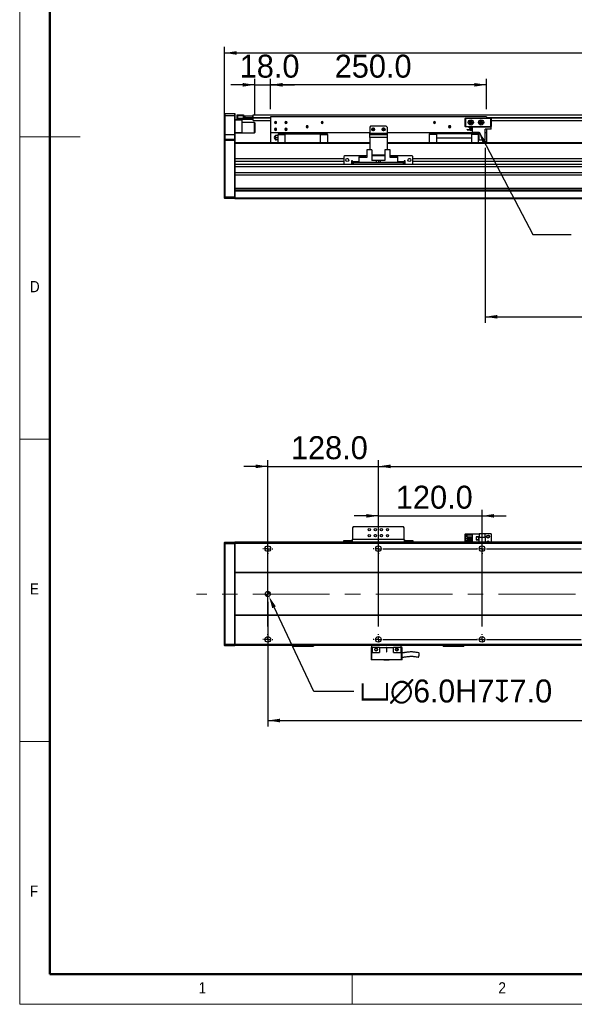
# Model space of a CAD drawing. Header units: millimetres. Extents: x 35 to 2905, y 35 to 2044.
# Tile 1 of 7: x 35 to 677, y 35 to 1175. Entities that reach past the tile are written whole.
import ezdxf

# ---------------------------------------------------------------- set-up
doc = ezdxf.new("R2010")
doc.units = ezdxf.units.MM
doc.header["$LTSCALE"] = 7
doc.header["$PDSIZE"] = -1
doc.linetypes.add('CENTERX2', pattern=[20.32, 12.7, -2.54, 2.54, -2.54])
doc.layers.add('DIMNS', color=7, linetype='Continuous')
doc.styles.add('SLDTEXTSTYLE1', font='Gothic.ttf', dxfattribs={"width": 0.913})
doc.styles.add('SLDTEXTSTYLE8', font='txt')
doc.dimstyles.new('SLDDIMSTYLE0', dxfattribs={"dimtxt": 26.6, "dimasz": 14, "dimexe": 0, "dimexo": 0.0625, "dimgap": 6.65, "dimtad": 2, "dimdec": 1, "dimrnd": 1e-09, "dimzin": 4, "dimdsep": 46, "dimtxsty": 'SLDTEXTSTYLE8', "dimsah": 1, "dimcen": 0.09, "dimadec": 0, "dimazin": 1, "dimtfac": 1, "dimtdec": 1, "dimtofl": 0, "dimtmove": 0, "dimatfit": 3, "dimfxl": 0, "dimfrac": 2, "dimtolj": 1, "dimtzin": 12, "dimarcsym": 0})
doc.dimstyles.new('SLDDIMSTYLE1', dxfattribs={"dimtxt": 26.6, "dimasz": 14, "dimexe": 0, "dimexo": 0.0625, "dimgap": 6.65, "dimtad": 2, "dimdec": 1, "dimrnd": 1e-09, "dimzin": 4, "dimdsep": 46, "dimtxsty": 'SLDTEXTSTYLE8', "dimsah": 1, "dimcen": 0.09, "dimadec": 0, "dimazin": 1, "dimtfac": 1, "dimtdec": 1, "dimtmove": 0, "dimatfit": 0, "dimfxl": 0, "dimfrac": 2, "dimtolj": 1, "dimtzin": 12, "dimarcsym": 0})
doc.dimstyles.new('SLDDIMSTYLE2', dxfattribs={"dimtxt": 0.18, "dimasz": 14, "dimexe": 0, "dimexo": 0.0625, "dimgap": 0, "dimtad": 0, "dimtih": 1, "dimtoh": 1, "dimdec": 0, "dimrnd": 1e-09, "dimzin": 0, "dimdsep": 46, "dimtxsty": 'Standard', "dimsah": 1, "dimcen": 0.09, "dimadec": 0, "dimazin": 0, "dimtfac": 14, "dimtdec": 0, "dimtofl": 0, "dimtmove": 0, "dimatfit": 3, "dimfxl": 0, "dimfrac": 2, "dimtolj": 1, "dimtzin": 0, "dimarcsym": 0})
doc.dimstyles.new('SLDDIMSTYLE4', dxfattribs={"dimtxt": 26.6, "dimasz": 14, "dimexe": 0, "dimexo": 0.0625, "dimgap": 6.65, "dimtad": 0, "dimtih": 1, "dimtoh": 1, "dimdec": 1, "dimrnd": 1e-09, "dimzin": 4, "dimdsep": 46, "dimtxsty": 'SLDTEXTSTYLE8', "dimsah": 1, "dimcen": 0, "dimadec": 0, "dimazin": 1, "dimtfac": 1, "dimtdec": 1, "dimtofl": 0, "dimtmove": 0, "dimatfit": 3, "dimfxl": 0, "dimfrac": 2, "dimtolj": 1, "dimtzin": 12, "dimarcsym": 0})

# ---------------------------------------------------------------- blocks, each defined once
blk = doc.blocks.new('_D')
at = {"layer": 'DIMNS'}
for p, q in [((272.3, 1044), (272.3, 1143.6)), ((2068.3, 1044), (2068.3, 1143.6)), ((272.3, 1136.6), (2068.3, 1136.6))]:
    blk.add_line(p, q, dxfattribs=at)
for points in [[(272.3, 1136.6), (286.3, 1134.5), (286.3, 1138.7)], [(2068.3, 1136.6), (2054.3, 1138.7), (2054.3, 1134.5)]]:
    blk.add_solid(points, dxfattribs=at)
at = {"layer": 'DIMNS', "insert": (1097.9, 1171.5), "char_height": 26.6, "attachment_point": 1, "style": 'SLDTEXTSTYLE8'}
blk.add_mtext('1796.0', dxfattribs=at)
blk = doc.blocks.new('_D_1')
at = {"layer": 'DIMNS'}
for p, q in [((307.3, 1064.7), (307.3, 1106.7)), ((325.3, 1071.5), (325.3, 1106.7)), ((307.3, 1099.7), (279.3, 1099.7)), ((307.3, 1099.7), (325.3, 1099.7)), ((325.3, 1099.7), (353.3, 1099.7))]:
    blk.add_line(p, q, dxfattribs=at)
for points in [[(307.3, 1099.7), (293.3, 1101.8), (293.3, 1097.6)], [(325.3, 1099.7), (339.3, 1097.6), (339.3, 1101.8)]]:
    blk.add_solid(points, dxfattribs=at)
at = {"layer": 'DIMNS', "insert": (289.7, 1134.6), "char_height": 26.6, "attachment_point": 1, "style": 'SLDTEXTSTYLE8'}
blk.add_mtext('18.0', dxfattribs=at)
blk = doc.blocks.new('_D_2')
at = {"layer": 'DIMNS'}
for p, q in [((325.3, 1071.5), (325.3, 1106.7)), ((575.3, 1071.5), (575.3, 1106.7)), ((575.3, 1099.7), (325.3, 1099.7))]:
    blk.add_line(p, q, dxfattribs=at)
for points in [[(325.3, 1099.7), (339.3, 1097.6), (339.3, 1101.8)], [(575.3, 1099.7), (561.3, 1101.8), (561.3, 1097.6)]]:
    blk.add_solid(points, dxfattribs=at)
at = {"layer": 'DIMNS', "insert": (399.7, 1134.6), "char_height": 26.6, "attachment_point": 1, "style": 'SLDTEXTSTYLE8'}
blk.add_mtext('250.0', dxfattribs=at)
blk = doc.blocks.new('_D_3')
at = {"layer": 'DIMNS'}
for p, q in [((573.8, 1026.7), (573.8, 824.1)), ((1733.8, 1023.2), (1733.8, 824.1)), ((573.8, 831.1), (1733.8, 831.1))]:
    blk.add_line(p, q, dxfattribs=at)
for points in [[(573.8, 831.1), (587.8, 829), (587.8, 833.2)], [(1733.8, 831.1), (1719.8, 833.2), (1719.8, 829)]]:
    blk.add_solid(points, dxfattribs=at)
at = {"layer": 'DIMNS', "char_height": 26.6, "attachment_point": 1, "style": 'SLDTEXTSTYLE8'}
for s, insert in [('Stroke T=', (1053.9, 866)), ('1160.0', (1207.5, 866))]:
    blk.add_mtext(s, dxfattribs=dict(at, insert=insert))
blk = doc.blocks.new('_D_13')
at = {"layer": 'DIMNS'}
for p, q in [((322.3, 501.2), (322.3, 356.6)), ((2018.3, 495.6), (2018.3, 356.6)), ((322.3, 363.6), (2018.3, 363.6))]:
    blk.add_line(p, q, dxfattribs=at)
for points in [[(322.3, 363.6), (336.3, 361.5), (336.3, 365.7)], [(2018.3, 363.6), (2004.3, 365.7), (2004.3, 361.5)]]:
    blk.add_solid(points, dxfattribs=at)
at = {"layer": 'DIMNS', "insert": (1115.2, 398.5), "char_height": 26.6, "attachment_point": 1, "style": 'SLDTEXTSTYLE8'}
blk.add_mtext('1696.0', dxfattribs=at)
blk = doc.blocks.new('_D_15')
at = {"layer": 'Defpoints', "color": 0}
for p in [(321, 512.8), (323.5, 507.4)]:
    blk.add_point(p, dxfattribs=at)
at = {"layer": 'DIMNS', "color": 0, "lineweight": -2}
for p, q in [((375.5, 397.3), (329.5, 494.7)), ((421.7, 397.3), (375.5, 397.3))]:
    blk.add_line(p, q, dxfattribs=at)
at = {"layer": 'DIMNS', "color": 0}
blk.add_solid([(331.6, 495.7), (327.4, 493.7), (323.5, 507.4)], dxfattribs=at)
at = {"layer": 'DIMNS', "color": 0, "insert": (428.3, 411.1), "char_height": 26.6, "attachment_point": 1, "style": 'SLDTEXTSTYLE8'}
blk.add_mtext('\\A1;{\\fGDT|b0|i0|c134|p2;v\\fMS PGothic|b0|i0|c128|p34;∅6.0}H7{\\fGDT|b0|i0|c134|p2;x}7.0', dxfattribs=at)
blk = doc.blocks.new('_D_16')
at = {"layer": 'DIMNS'}
for p, q in [((450.3, 472.3), (450.3, 664.9)), ((1890.3, 472.3), (1890.3, 664.9)), ((450.3, 657.9), (1890.3, 657.9))]:
    blk.add_line(p, q, dxfattribs=at)
for points in [[(450.3, 657.9), (464.3, 655.8), (464.3, 660)], [(1890.3, 657.9), (1876.3, 660), (1876.3, 655.8)]]:
    blk.add_solid(points, dxfattribs=at)
at = {"layer": 'DIMNS', "char_height": 26.6, "attachment_point": 1, "style": 'SLDTEXTSTYLE8'}
for s, insert in [('=12×120.0(PITCH)', (1093.7, 692.8)), ('1440.0', (989.7, 692.8))]:
    blk.add_mtext(s, dxfattribs=dict(at, insert=insert))
blk = doc.blocks.new('_D_17')
at = {"layer": 'DIMNS'}
for p, q in [((450.3, 472.3), (450.3, 607.6)), ((570.3, 472.3), (570.3, 607.6)), ((450.3, 600.6), (422.3, 600.6)), ((450.3, 600.6), (570.3, 600.6)), ((570.3, 600.6), (598.3, 600.6))]:
    blk.add_line(p, q, dxfattribs=at)
for points in [[(450.3, 600.6), (436.3, 602.7), (436.3, 598.5)], [(570.3, 600.6), (584.3, 598.5), (584.3, 602.7)]]:
    blk.add_solid(points, dxfattribs=at)
at = {"layer": 'DIMNS', "insert": (470.5, 635.5), "char_height": 26.6, "attachment_point": 1, "style": 'SLDTEXTSTYLE8'}
blk.add_mtext('120.0', dxfattribs=at)
blk = doc.blocks.new('_D_18')
at = {"layer": 'DIMNS'}
for p, q in [((322.3, 472.3), (322.3, 664.9)), ((450.3, 472.3), (450.3, 664.9)), ((322.3, 657.9), (294.3, 657.9)), ((322.3, 657.9), (450.3, 657.9)), ((450.3, 657.9), (478.3, 657.9))]:
    blk.add_line(p, q, dxfattribs=at)
for points in [[(322.3, 657.9), (308.3, 660), (308.3, 655.8)], [(450.3, 657.9), (464.3, 655.8), (464.3, 660)]]:
    blk.add_solid(points, dxfattribs=at)
at = {"layer": 'DIMNS', "insert": (349, 692.8), "char_height": 26.6, "attachment_point": 1, "style": 'SLDTEXTSTYLE8'}
blk.add_mtext('128.0', dxfattribs=at)
blk = doc.blocks.new('SW_CENTERMARKSYMBOL_1')
at = {"layer": 'DIMNS', "color": 0}
for p, q in [((-5.08, 105), (-5.84, 105)), ((0, 105), (-2.54, 105)), ((0, 110.08), (0, 110.84)), ((0, 105), (0, 107.54)), ((0, 105), (0, 102.46)), ((0, 105), (2.54, 105)), ((5.08, 105), (5.84, 105)), ((122.92, 105), (122.16, 105)), ((128, 105), (125.46, 105)), ((128, 110.08), (128, 110.84)), ((128, 105), (128, 107.54)), ((128, 105), (128, 102.46)), ((128, 105), (130.54, 105)), ((133.08, 105), (133.84, 105)), ((0, 99.92), (0, 99.16)), ((128, 99.92), (128, 99.16)), ((-5.08, 0), (-5.84, 0)), ((0, 0), (-2.54, 0)), ((0, 5.08), (0, 5.84)), ((0, 0), (0, 2.54)), ((0, 0), (0, -2.54)), ((0, 0), (2.54, 0)), ((5.08, 0), (5.84, 0)), ((0, -5.08), (0, -5.84))]:
    blk.add_line(p, q, dxfattribs=at)
blk = doc.blocks.new('SW_CENTERMARKSYMBOL_2')
at = {"layer": 'DIMNS', "color": 0}
for p, q in [((-5.08, 0), (-5.84, 0)), ((0, 0), (-2.54, 0)), ((0, 5.08), (0, 5.84)), ((0, 0), (0, 2.54)), ((0, 0), (0, -2.54)), ((0, 0), (2.54, 0)), ((5.08, 0), (114.92, 0)), ((114.92, 0), (114.16, 0)), ((120, 0), (117.46, 0)), ((120, 0), (117.46, 0)), ((120, 5.08), (120, 5.84)), ((120, 0), (120, 2.54)), ((120, 0), (120, 2.54)), ((120, 0), (120, -2.54)), ((120, 0), (122.54, 0)), ((120, 0), (120, -2.54)), ((120, 0), (122.54, 0)), ((125.08, 0), (125.84, 0)), ((125.08, 0), (234.92, 0)), ((0, -5.08), (0, -5.84)), ((120, -5.08), (120, -5.84))]:
    blk.add_line(p, q, dxfattribs=at)
blk = doc.blocks.new('SW_CENTERMARKSYMBOL_3')
at = {"layer": 'DIMNS', "color": 0}
for p, q in [((-125.08, 0), (-125.84, 0)), ((-120, 0), (-122.54, 0)), ((-120, 5.08), (-120, 5.84)), ((-120, 0), (-120, 2.54)), ((-120, 0), (-120, -2.54)), ((-120, 0), (-117.46, 0)), ((-114.92, 0), (-5.08, 0)), ((-5.08, 0), (-5.84, 0)), ((0, 0), (-2.54, 0)), ((0, 0), (-2.54, 0)), ((0, 5.08), (0, 5.84)), ((0, 0), (0, 2.54)), ((0, 0), (0, 2.54)), ((0, 0), (0, -2.54)), ((0, 0), (2.54, 0)), ((0, 0), (0, -2.54)), ((0, 0), (2.54, 0)), ((5.08, 0), (5.84, 0)), ((5.08, 0), (114.92, 0)), ((-120, -5.08), (-120, -5.84)), ((0, -5.08), (0, -5.84))]:
    blk.add_line(p, q, dxfattribs=at)
blk = doc.blocks.new('SW_DOWELSYMBOL_0')
at = {"linetype": 'Continuous', "lineweight": 18}
h = blk.add_hatch(color=0, dxfattribs=at)
edge = h.paths.add_edge_path(flags=0)
edge.add_arc((0, 0), 3, 180, 270)
edge.add_line((0, -3), (0, 0))
edge.add_line((0, 0), (-3, 0))
h = blk.add_hatch(color=0, dxfattribs=at)
edge = h.paths.add_edge_path(flags=0)
edge.add_arc((0, 0), 3, 0, 90)
edge.add_line((0, 3), (0, 0))
edge.add_line((0, 0), (3, 0))
at = {"layer": 'DIMNS', "color": 0}
blk.add_circle((0, 0), 3, dxfattribs=at)

msp = doc.modelspace()

# ---------------------------------------------------------------- linework, layer by layer
at = {"color": 7, "linetype": 'Continuous', "lineweight": 18}
for p, q in [((35, 2044), (35, 35)), ((70, 2009), (70, 70)), ((35, 1039.5), (105, 1039.5)), ((35, 689.5), (70, 689.5)), ((70, 339.5), (35, 339.5)), ((70, 70), (2870, 70)), ((420, 35), (420, 70)), ((35, 35), (2905, 35))]:
    msp.add_line(p, q, dxfattribs=at)
at = {"color": 7, "linetype": 'Continuous', "lineweight": 50}
for p, q in [((70, 2009), (70, 70)), ((70, 70), (2870, 70))]:
    msp.add_line(p, q, dxfattribs=at)
at = {"color": 7, "linetype": 'Continuous', "lineweight": 25}
for p, q in [((272.55, 1066.63), (272.25, 1066.33)), ((272.25, 1063.63), (272.25, 1066.33)), ((272.55, 1063.63), (272.25, 1063.63)), ((272.25, 1041.63), (272.25, 1063.63)), ((272.55, 1066.63), (272.55, 1063.63)), ((272.55, 1066.63), (283.95, 1066.63)), ((272.55, 1063.63), (272.55, 1041.63)), ((283.95, 1063.63), (272.55, 1063.63)), ((283.95, 1063.63), (283.95, 1066.63)), ((283.95, 1066.63), (284.25, 1066.33)), ((283.95, 1041.63), (283.95, 1063.63)), ((283.95, 1063.63), (284.25, 1063.63)), ((284.25, 1066.33), (284.25, 1063.63)), ((284.25, 1063.63), (284.25, 1041.63)), ((286.75, 1064.83), (287.05, 1065.13)), ((286.75, 1063.63), (286.75, 1064.83)), ((286.75, 1061.13), (286.75, 1063.63)), ((286.75, 1063.63), (287.05, 1063.63)), ((286.75, 1059.93), (286.75, 1061.13)), ((287.05, 1061.13), (286.75, 1061.13)), ((287.05, 1065.13), (287.05, 1063.63)), ((287.05, 1065.13), (294.25, 1065.13)), ((287.05, 1063.63), (287.05, 1061.13)), ((294.25, 1063.63), (287.05, 1063.63)), ((287.05, 1061.13), (287.05, 1059.63)), ((287.05, 1061.13), (304.45, 1061.13)), ((294.25, 1065.13), (294.25, 1063.63)), ((294.25, 1061.33), (294.25, 1063.63)), ((294.25, 1061.63), (304.45, 1061.63)), ((304.45, 1061.33), (294.25, 1061.33)), ((294.75, 1061.63), (294.75, 1061.83)), ((294.75, 1061.83), (295.25, 1061.83)), ((295.25, 1061.83), (295.25, 1063.83)), ((295.25, 1063.83), (295.75, 1063.83)), ((295.75, 1061.83), (295.25, 1061.83)), ((295.75, 1063.83), (295.75, 1061.83)), ((295.75, 1063.83), (304.75, 1063.83)), ((295.75, 1061.83), (304.75, 1061.83)), ((304.45, 1061.63), (304.45, 1061.33)), ((304.45, 1061.63), (304.75, 1061.33)), ((304.45, 1061.63), (305.25, 1061.63)), ((304.45, 1061.13), (304.45, 1061.33)), ((304.45, 1061.33), (304.75, 1061.33)), ((304.45, 1059.63), (304.45, 1061.13)), ((304.45, 1061.13), (304.75, 1061.13)), ((304.75, 1061.83), (304.75, 1063.83)), ((304.75, 1063.83), (305.25, 1063.83)), ((305.25, 1061.83), (304.75, 1061.83)), ((304.75, 1061.33), (304.75, 1061.13)), ((304.75, 1061.13), (304.75, 1059.93)), ((305.25, 1064.98), (2036.25, 1064.98)), ((305.25, 1063.83), (305.25, 1064.98)), ((305.25, 1063.83), (305.25, 1063.63)), ((305.25, 1061.98), (305.25, 1063.63)), ((305.25, 1061.48), (305.25, 1061.98)), ((305.25, 1058.48), (305.25, 1061.48)), ((575.25, 1062.63), (325.25, 1062.63)), ((325.25, 1062.63), (325.25, 1044.13)), ((550.75, 1060.83), (551.05, 1061.13)), ((550.75, 1051.43), (550.75, 1060.83)), ((551.05, 1060.7), (550.75, 1060.83)), ((551.05, 1061.13), (551.18, 1060.83)), ((551.05, 1061.13), (580.45, 1061.13)), ((551.18, 1060.83), (551.05, 1060.7)), ((551.05, 1060.7), (551.05, 1051.55)), ((580.33, 1060.83), (551.18, 1060.83)), ((575.25, 1062.63), (575.25, 1061.13)), ((580.45, 1061.13), (580.33, 1060.83)), ((580.45, 1060.7), (580.33, 1060.83)), ((580.45, 1061.13), (580.75, 1060.83)), ((580.75, 1060.83), (580.45, 1060.7)), ((580.45, 1051.55), (580.45, 1060.7)), ((580.75, 1060.83), (580.75, 1051.43)), ((284.25, 1059.63), (287.05, 1059.63)), ((292.25, 1058.63), (284.25, 1058.63)), ((287.05, 1059.63), (286.75, 1059.93)), ((304.45, 1059.63), (287.05, 1059.63)), ((292.25, 1059.63), (292.25, 1058.63)), ((292.25, 1058.63), (292.25, 1044.63)), ((306.95, 1056.13), (292.25, 1056.13)), ((304.45, 1059.63), (304.75, 1059.93)), ((305.25, 1058.48), (325.25, 1058.48)), ((307.25, 1055.83), (306.95, 1056.13)), ((306.95, 1044.52), (306.95, 1056.13)), ((307.25, 1055.83), (307.25, 1044.8)), ((331.25, 1056.13), (330, 1056.13)), ((331.25, 1056.13), (332.5, 1056.13)), ((343.25, 1056.13), (342, 1056.13)), ((343.25, 1056.13), (344.5, 1056.13)), ((367.75, 1051.13), (366.5, 1051.13)), ((367.75, 1051.13), (369, 1051.13)), ((385.25, 1056.13), (384, 1056.13)), ((385.25, 1056.13), (386.5, 1056.13)), ((441.25, 1051.63), (440.25, 1050.63)), ((440.25, 1050.63), (440.25, 1043.63)), ((459.25, 1051.63), (441.25, 1051.63)), ((460.25, 1050.63), (459.25, 1051.63)), ((460.25, 1050.63), (460.25, 1043.63)), ((515.25, 1056.13), (514, 1056.13)), ((515.25, 1056.13), (516.5, 1056.13)), ((532.75, 1051.13), (531.5, 1051.13)), ((532.75, 1051.13), (534, 1051.13)), ((551.05, 1051.55), (550.75, 1051.43)), ((551.05, 1051.13), (550.75, 1051.43)), ((551.05, 1051.55), (551.18, 1051.43)), ((551.18, 1051.43), (551.05, 1051.13)), ((559.25, 1051.13), (551.05, 1051.13)), ((551.18, 1051.43), (580.33, 1051.43)), ((555.45, 1050.53), (559.25, 1050.53)), ((555.45, 1049.83), (555.45, 1050.53)), ((555.45, 1049.83), (559.25, 1049.83)), ((557.25, 1056.13), (556, 1056.13)), ((557.25, 1056.13), (558.5, 1056.13)), ((559.25, 1044.93), (559.25, 1051.13)), ((559.25, 1051.13), (580.75, 1051.13)), ((569.25, 1056.13), (568, 1056.13)), ((569.25, 1056.13), (570.5, 1056.13)), ((580.33, 1051.43), (580.45, 1051.55)), ((580.33, 1051.43), (580.45, 1051.13)), ((580.75, 1051.43), (580.45, 1051.55)), ((580.75, 1051.43), (580.45, 1051.13)), ((580.75, 1058.48), (1761.75, 1058.48)), ((580.75, 1048.53), (580.75, 1051.13)), ((272.55, 1041.63), (272.25, 1041.63)), ((272.25, 1036.33), (272.25, 1041.63)), ((272.55, 1041.63), (272.55, 1036.63)), ((283.95, 1041.63), (272.55, 1041.63)), ((283.95, 1036.63), (283.95, 1041.63)), ((284.25, 1041.63), (283.95, 1041.63)), ((284.25, 1044.63), (292.25, 1044.63)), ((292.25, 1043.63), (284.25, 1043.63)), ((284.25, 1041.63), (284.25, 1036.33)), ((292.25, 1044.63), (292.25, 1043.63)), ((292.25, 1044.13), (306.95, 1044.13)), ((306.95, 1044.13), (306.95, 1044.52)), ((306.95, 1044.13), (307.25, 1044.43)), ((307.25, 1044.8), (307.25, 1044.43)), ((440.25, 1044.13), (325.25, 1044.13)), ((325.25, 1044.13), (325.25, 1032.63)), ((331.25, 1048.13), (330, 1048.13)), ((331.25, 1048.13), (332.5, 1048.13)), ((334.25, 1041.13), (331.94, 1041.13)), ((331.94, 1038.63), (334.25, 1038.63)), ((342.5, 1043.03), (334.25, 1043.03)), ((334.25, 1043.03), (334.25, 1042.08)), ((334.25, 1042.08), (342.5, 1042.08)), ((334.25, 1032.63), (334.25, 1042.08)), ((343.25, 1048.13), (342, 1048.13)), ((342.5, 1043.13), (342.5, 1044.13)), ((342.5, 1043.13), (383, 1043.13)), ((342.5, 1032.63), (342.5, 1043.13)), ((343.25, 1048.13), (344.5, 1048.13)), ((383, 1043.13), (383, 1044.13)), ((383, 1043.13), (383, 1032.63)), ((391.25, 1043.03), (383, 1043.03)), ((383, 1042.08), (391.25, 1042.08)), ((391.25, 1042.08), (391.25, 1043.03)), ((391.25, 1042.08), (391.25, 1032.63)), ((440.25, 1043.63), (460.25, 1043.63)), ((440.25, 1042.13), (440.25, 1043.63)), ((440.25, 1042.13), (460.25, 1042.13)), ((440.25, 1038.63), (440.25, 1042.13)), ((440.25, 1038.63), (440.25, 1024.53)), ((460.25, 1038.63), (440.25, 1038.63)), ((444.25, 1048.13), (443, 1048.13)), ((444.25, 1048.13), (445.5, 1048.13)), ((456.25, 1048.13), (455, 1048.13)), ((456.25, 1048.13), (457.5, 1048.13)), ((566.8, 1044.13), (460.25, 1044.13)), ((460.25, 1043.63), (460.25, 1042.13)), ((460.25, 1042.13), (460.25, 1038.63)), ((460.25, 1038.63), (460.25, 1024.53)), ((517.5, 1043.03), (509.25, 1043.03)), ((509.25, 1043.03), (509.25, 1042.08)), ((517.5, 1042.08), (509.25, 1042.08)), ((509.25, 1042.08), (509.25, 1032.63)), ((517.5, 1044.13), (517.5, 1043.13)), ((558, 1043.13), (517.5, 1043.13)), ((517.5, 1043.13), (517.5, 1038.13)), ((517.5, 1038.13), (558, 1038.13)), ((517.5, 1038.13), (517.5, 1037.83)), ((558, 1037.83), (517.5, 1037.83)), ((517.5, 1037.83), (517.5, 1032.63)), ((553.05, 1047.58), (553.05, 1047.88)), ((553.05, 1047.88), (559.25, 1047.88)), ((553.05, 1047.58), (559.25, 1047.58)), ((556, 1048.13), (556.03, 1047.88)), ((557.25, 1048.13), (556, 1048.13)), ((557.25, 1048.13), (558.5, 1048.13)), ((558, 1043.13), (558, 1044.13)), ((558, 1043.13), (558, 1038.13)), ((566.25, 1043.03), (558, 1043.03)), ((566.25, 1042.08), (558, 1042.08)), ((558, 1037.83), (558, 1038.13)), ((558, 1037.83), (558, 1032.63)), ((558.48, 1047.88), (558.5, 1048.13)), ((559.25, 1044.93), (566.8, 1044.93)), ((566.25, 1042.08), (566.25, 1043.03)), ((566.25, 1032.63), (566.25, 1042.08)), ((566.25, 1041.13), (566.8, 1041.13)), ((566.25, 1038.63), (566.8, 1038.63)), ((566.8, 1035.63), (566.8, 1044.93)), ((573.75, 1035.63), (573.75, 1048.53)), ((580.75, 1048.53), (573.75, 1048.53)), ((575.25, 1044.13), (573.75, 1044.13)), ((575.25, 1048.53), (575.25, 1044.13)), ((575.25, 1044.13), (575.25, 1032.63)), ((272.55, 1036.63), (272.25, 1036.33)), ((272.25, 1035.13), (272.25, 1036.33)), ((272.25, 970.25), (272.25, 1035.13)), ((272.55, 1035.13), (272.25, 1035.13)), ((272.55, 1036.63), (272.55, 1035.13)), ((272.55, 1036.63), (283.95, 1036.63)), ((272.55, 1035.13), (272.55, 970.13)), ((283.95, 1035.13), (272.55, 1035.13)), ((283.95, 1035.13), (283.95, 1036.63)), ((284.25, 1036.33), (283.95, 1036.63)), ((283.95, 970.13), (283.95, 1035.13)), ((284.25, 1035.13), (283.95, 1035.13)), ((284.25, 1036.33), (284.25, 1035.13)), ((284.25, 1035.13), (284.25, 1032.34)), ((440.25, 1032.63), (284.25, 1032.63)), ((284.25, 1032.34), (284.25, 1031.63)), ((284.25, 1031.63), (284.25, 1014.17)), ((334.25, 1036.13), (331.94, 1036.13)), ((1733.75, 1032.63), (460.25, 1032.63)), ((566.8, 1036.13), (566.25, 1036.13)), ((573.75, 1035.63), (566.8, 1035.63)), ((411.25, 1017.63), (410.25, 1016.63)), ((410.25, 1016.63), (410.25, 1008.63)), ((436.75, 1017.63), (411.25, 1017.63)), ((427.55, 1016.13), (435.35, 1016.13)), ((427.55, 1016.13), (427.55, 1015.63)), ((427.55, 1015.63), (427.55, 1009.63)), ((436.75, 1015.63), (427.55, 1015.63)), ((435.85, 1015.63), (435.35, 1016.13)), ((436.75, 1024.53), (436.75, 1015.63)), ((442.75, 1024.53), (436.75, 1024.53)), ((442.75, 1024.53), (442.75, 1012.13)), ((457.75, 1018.13), (442.75, 1018.13)), ((457.75, 1017.63), (442.75, 1017.63)), ((457.75, 1024.53), (457.75, 1012.13)), ((463.75, 1024.53), (457.75, 1024.53)), ((463.75, 1015.63), (463.75, 1024.53)), ((489.25, 1017.63), (463.75, 1017.63)), ((472.95, 1015.63), (463.75, 1015.63)), ((465.15, 1016.13), (464.65, 1015.63)), ((465.15, 1016.13), (472.95, 1016.13)), ((472.95, 1015.63), (472.95, 1016.13)), ((472.95, 1009.63), (472.95, 1015.63)), ((490.25, 1016.63), (489.25, 1017.63)), ((490.25, 1008.63), (490.25, 1016.63)), ((284.25, 1014.17), (284.25, 1010.77)), ((410.25, 1014.17), (284.25, 1014.17)), ((410.25, 1010.77), (284.25, 1010.77)), ((284.25, 1010.77), (284.25, 1007.25)), ((2056.25, 1007.25), (284.25, 1007.25)), ((284.25, 1007.25), (284.25, 1005.94)), ((284.25, 1005.94), (284.25, 970.25)), ((2056.25, 1004.65), (284.25, 1004.65)), ((410.25, 1008.63), (411.25, 1007.63)), ((411.25, 1007.63), (419.25, 1007.63)), ((414.96, 1014.17), (413.55, 1014.17)), ((420.25, 1011.63), (419.25, 1011.63)), ((419.25, 1011.63), (419.25, 1007.63)), ((420.25, 1010.77), (419.25, 1010.77)), ((420.25, 1010.63), (420.25, 1011.63)), ((420.25, 1010.63), (420.25, 1009.63)), ((420.25, 1007.63), (420.25, 1009.63)), ((420.25, 1009.63), (421.25, 1009.63)), ((421.25, 1007.63), (420.25, 1007.63)), ((421.25, 1009.63), (421.25, 1007.63)), ((479.25, 1009.63), (421.25, 1009.63)), ((479.25, 1007.63), (421.25, 1007.63)), ((448.25, 1012.13), (442.75, 1012.13)), ((448.25, 1009.63), (448.25, 1012.13)), ((450.25, 1012.13), (448.25, 1012.13)), ((450.25, 1012.13), (450.25, 1009.63)), ((452.25, 1012.13), (450.25, 1012.13)), ((452.25, 1012.13), (452.25, 1009.63)), ((457.75, 1012.13), (452.25, 1012.13)), ((479.25, 1007.63), (479.25, 1009.63)), ((479.25, 1009.63), (480.25, 1009.63)), ((480.25, 1007.63), (479.25, 1007.63)), ((481.25, 1011.63), (480.25, 1011.63)), ((480.25, 1011.63), (480.25, 1010.63)), ((481.25, 1010.77), (480.25, 1010.77)), ((480.25, 1009.63), (480.25, 1010.63)), ((480.25, 1009.63), (480.25, 1007.63)), ((481.25, 1007.63), (481.25, 1011.63)), ((481.25, 1007.63), (489.25, 1007.63)), ((486.96, 1014.17), (485.55, 1014.17)), ((489.25, 1007.63), (490.25, 1008.63)), ((1850.25, 1014.17), (490.25, 1014.17)), ((1850.25, 1010.77), (490.25, 1010.77)), ((2056.25, 997.73), (284.25, 997.73)), ((2056.25, 995.13), (284.25, 995.13)), ((272.25, 968.43), (272.25, 970.25)), ((272.25, 970.25), (272.55, 970.13)), ((272.55, 970.13), (272.55, 968.13)), ((272.55, 970.13), (283.95, 970.13)), ((284.25, 970.25), (283.95, 970.13)), ((283.95, 968.13), (283.95, 970.13)), ((2056.25, 979.63), (284.25, 979.63)), ((2056.25, 977.63), (284.25, 977.63)), ((2056.25, 976.63), (284.25, 976.63)), ((284.25, 970.25), (284.25, 970.05)), ((284.25, 970.05), (284.25, 968.63)), ((272.25, 968.43), (272.55, 968.13)), ((283.95, 968.13), (272.55, 968.13)), ((284.25, 968.43), (283.95, 968.13)), ((2056.25, 968.63), (284.25, 968.63)), ((284.25, 968.63), (284.25, 967.63)), ((2056.25, 967.63), (284.25, 967.63)), ((421.25, 587.88), (420.25, 586.88)), ((420.25, 586.88), (420.25, 573.08)), ((479.25, 587.88), (421.25, 587.88)), ((480.25, 586.88), (479.25, 587.88)), ((480.25, 573.08), (480.25, 586.88)), ((272.25, 569.78), (272.55, 570.08)), ((272.55, 570.08), (272.55, 568.08)), ((272.55, 570.08), (283.95, 570.08)), ((283.95, 568.08), (283.95, 570.08)), ((284.25, 569.78), (283.95, 570.08)), ((2056.25, 570.08), (284.25, 570.08)), ((284.25, 570.08), (284.25, 569.78)), ((410.25, 570.08), (410.25, 572.08)), ((410.25, 572.08), (411.25, 572.08)), ((411.25, 572.08), (411.25, 570.08)), ((411.25, 572.08), (419.25, 572.08)), ((419.25, 572.08), (419.25, 570.08)), ((420.25, 572.08), (419.25, 572.08)), ((420.25, 570.08), (420.25, 573.08)), ((480.25, 573.08), (420.25, 573.08)), ((480.25, 573.08), (480.25, 570.08)), ((481.25, 572.08), (480.25, 572.08)), ((481.25, 572.08), (481.25, 570.08)), ((481.25, 572.08), (489.25, 572.08)), ((489.25, 570.08), (489.25, 572.08)), ((489.25, 572.08), (490.25, 572.08)), ((490.25, 572.08), (490.25, 570.08)), ((551.05, 579.58), (550.75, 579.28)), ((551.05, 579.28), (550.75, 579.28)), ((550.75, 570.08), (550.75, 579.28)), ((551.18, 579.58), (551.05, 579.28)), ((551.05, 579.58), (551.18, 579.58)), ((555.45, 579.28), (551.05, 579.28)), ((551.05, 579.28), (551.05, 570.08)), ((551.18, 579.58), (555.45, 579.58)), ((553.05, 578.64), (559.25, 578.64)), ((553.05, 576.14), (553.05, 578.64)), ((553.05, 576.14), (559.25, 576.14)), ((553.05, 575.1), (559.25, 575.1)), ((553.05, 573.6), (553.05, 575.1)), ((553.05, 573.6), (559.25, 573.6)), ((553.05, 571.06), (553.05, 572.56)), ((553.05, 572.56), (559.25, 572.56)), ((553.05, 571.06), (559.25, 571.06)), ((555.45, 579.58), (559.25, 579.58)), ((555.45, 578.64), (555.45, 579.58)), ((555.45, 575.1), (555.45, 576.14)), ((555.45, 572.56), (555.45, 573.6)), ((555.45, 570.08), (555.45, 571.06)), ((559.25, 570.08), (559.25, 579.88)), ((559.25, 579.88), (566.8, 579.88)), ((566.55, 576.18), (563.35, 576.18)), ((563.35, 576.18), (563.35, 572.98)), ((563.35, 572.98), (566.55, 572.98)), ((563.45, 576.08), (563.45, 573.08)), ((566.45, 576.08), (563.45, 576.08)), ((563.45, 573.08), (566.45, 573.08)), ((566.45, 573.08), (566.45, 576.08)), ((566.55, 572.98), (566.55, 576.18)), ((573.75, 579.88), (566.8, 579.88)), ((566.8, 579.88), (566.8, 575.58)), ((573.75, 575.58), (566.8, 575.58)), ((566.8, 570.58), (566.8, 575.58)), ((566.8, 570.58), (573.75, 570.58)), ((566.8, 570.58), (566.8, 570.08)), ((573.75, 575.58), (573.75, 579.88)), ((580.75, 579.88), (573.75, 579.88)), ((573.75, 575.58), (573.75, 570.58)), ((573.75, 570.08), (573.75, 570.58)), ((580.75, 579.88), (580.75, 570.08)), ((272.25, 567.95), (272.25, 569.78)), ((272.25, 567.95), (272.55, 568.08)), ((272.25, 452.2), (272.25, 567.95)), ((272.55, 568.08), (272.55, 452.08)), ((283.95, 568.08), (272.55, 568.08)), ((283.95, 452.08), (283.95, 568.08)), ((284.25, 567.95), (283.95, 568.08)), ((284.25, 569.78), (284.25, 569.58)), ((2056.25, 569.58), (284.25, 569.58)), ((284.25, 569.58), (284.25, 568.58)), ((2056.25, 568.58), (284.25, 568.58)), ((284.25, 568.58), (284.25, 535.08)), ((2056.25, 535.08), (284.25, 535.08)), ((284.25, 535.08), (284.25, 534.58)), ((2056.25, 534.58), (284.25, 534.58)), ((284.25, 534.58), (284.25, 485.58)), ((2056.25, 485.58), (284.25, 485.58)), ((284.25, 485.58), (284.25, 485.08)), ((2056.25, 485.08), (284.25, 485.08)), ((284.25, 485.08), (284.25, 451.58)), ((272.25, 450.38), (272.25, 452.2)), ((272.25, 452.2), (272.55, 452.08)), ((272.25, 450.38), (272.55, 450.08)), ((272.55, 452.08), (272.55, 450.08)), ((272.55, 452.08), (283.95, 452.08)), ((283.95, 450.08), (272.55, 450.08)), ((284.25, 452.2), (283.95, 452.08)), ((283.95, 450.08), (283.95, 452.08)), ((284.25, 450.38), (283.95, 450.08)), ((2056.25, 451.58), (284.25, 451.58)), ((284.25, 451.58), (284.25, 450.58)), ((284.25, 450.58), (284.25, 450.38)), ((2056.25, 450.58), (284.25, 450.58)), ((351.25, 449.87), (351.25, 450.58)), ((351.25, 449.87), (351.55, 449.57)), ((351.25, 449.87), (352.25, 449.87)), ((352.38, 449.57), (351.55, 449.57)), ((352.25, 450.58), (352.25, 449.87)), ((352.38, 449.57), (352.25, 449.87)), ((352.25, 449.87), (374.25, 449.87)), ((374.13, 449.57), (352.38, 449.57)), ((374.13, 449.57), (374.25, 449.87)), ((374.95, 449.57), (374.13, 449.57)), ((374.25, 449.87), (374.25, 450.58)), ((374.25, 449.87), (375.25, 449.87)), ((374.95, 449.57), (375.25, 449.87)), ((375.25, 450.58), (375.25, 449.87)), ((390.25, 450.58), (390.25, 450.48)), ((1950.25, 450.48), (390.25, 450.48)), ((390.25, 450.28), (390.25, 450.48)), ((1950.25, 450.28), (390.25, 450.28)), ((441.75, 448.18), (441.75, 433.78)), ((442.95, 448.18), (441.75, 448.18)), ((442.75, 448.18), (442.75, 450.28)), ((442.95, 448.18), (442.95, 442.18)), ((451.75, 448.18), (442.95, 448.18)), ((451.75, 448.18), (451.75, 442.18)), ((451.75, 448.18), (459.5, 448.18)), ((460, 448.18), (459.5, 448.18)), ((459.5, 448.18), (459.5, 443.43)), ((460, 448.18), (467.75, 448.18)), ((460, 443.43), (460, 448.18)), ((467.75, 442.18), (467.75, 448.18)), ((476.55, 448.18), (467.75, 448.18)), ((472.76, 446.23), (472.89, 445.82)), ((476.55, 442.18), (476.55, 448.18)), ((477.75, 448.18), (476.55, 448.18)), ((476.75, 448.18), (476.75, 450.28)), ((477.75, 433.78), (477.75, 448.18)), ((525.25, 449.88), (525.25, 450.28)), ((525.25, 449.88), (525.55, 449.58)), ((525.25, 449.88), (526.25, 449.88)), ((526.38, 449.58), (525.55, 449.58)), ((526.25, 450.28), (526.25, 449.88)), ((526.38, 449.58), (526.25, 449.88)), ((526.25, 449.88), (548.25, 449.88)), ((548.13, 449.58), (526.38, 449.58)), ((548.13, 449.58), (548.25, 449.88)), ((548.95, 449.58), (548.13, 449.58)), ((548.25, 449.88), (548.25, 450.28)), ((548.25, 449.88), (549.25, 449.88)), ((548.95, 449.58), (549.25, 449.88)), ((549.25, 450.28), (549.25, 449.88)), ((442.75, 433.78), (441.75, 433.78)), ((442.95, 442.18), (442.75, 442.18)), ((442.75, 433.78), (442.75, 442.18)), ((476.75, 433.78), (442.75, 433.78)), ((442.95, 442.18), (451.75, 442.18)), ((456.75, 433.78), (456.75, 433.58)), ((457.44, 433.58), (456.75, 433.58)), ((462.75, 433.58), (457.44, 433.58)), ((462.75, 433.58), (462.75, 433.78)), ((467.75, 442.18), (476.55, 442.18)), ((476.75, 442.18), (476.55, 442.18)), ((476.75, 442.18), (476.75, 433.78)), ((477.75, 433.78), (476.75, 433.78))]:
    msp.add_line(p, q, dxfattribs=at)
at = {"color": 8, "linetype": 'Continuous', "lineweight": 25}
for p, q in [((305.25, 1061.98), (325.25, 1061.98)), ((305.25, 1061.48), (325.25, 1061.48)), ((575.25, 1061.98), (1765.25, 1061.98)), ((575.25, 1061.48), (1765.25, 1061.48)), ((440.25, 1031.63), (284.25, 1031.63)), ((1734.25, 1031.63), (460.25, 1031.63)), ((427.55, 1010.63), (420.25, 1010.63)), ((480.25, 1010.63), (472.95, 1010.63)), ((447.5, 578.58), (446, 578.58)), ((454.5, 578.58), (453, 578.58))]:
    msp.add_line(p, q, dxfattribs=at)
at = {"color": 7, "linetype": 'Continuous', "lineweight": 25}
for centre, radius in [((444.25, 1048.13), 1.7), ((456.25, 1048.13), 1.7), ((557.25, 1056.13), 3), ((557.25, 1056.13), 1.7), ((569.25, 1056.13), 3), ((569.25, 1056.13), 1.7), ((414.25, 1012.63), 1.7), ((486.25, 1012.63), 1.7), ((439.75, 584.58), 1.25), ((446.75, 584.58), 1.25), ((453.75, 584.58), 1.25), ((460.75, 584.58), 1.25), ((439.75, 577.58), 1.25), ((446.75, 577.58), 1.25), ((453.75, 577.58), 1.25), ((460.75, 577.58), 1.25), ((577.25, 576.58), 1.75), ((577.25, 576.58), 1.25), ((322.25, 562.58), 3.3), ((450.25, 562.58), 3.3), ((570.25, 562.58), 3.3), ((322.25, 510.08), 3), ((322.25, 457.58), 3.3), ((450.25, 457.58), 3.3), ((570.25, 457.58), 3.3), ((447.75, 445.68), 1.6), ((471.75, 445.68), 1.6)]:
    msp.add_circle(centre, radius, dxfattribs=at)
for centre, radius, start, end in [((331.25, 1056.13), 1.25, 0, 180), ((331.25, 1056.13), 1.25, 180, 0), ((331.25, 1048.13), 1.25, 0, 180), ((343.25, 1056.13), 1.25, 0, 180), ((343.25, 1056.13), 1.25, 180, 0), ((343.25, 1048.13), 1.25, 0, 180), ((367.75, 1051.13), 1.25, 0, 180), ((367.75, 1051.13), 1.25, 180, 0), ((385.25, 1056.13), 1.25, 0, 180), ((385.25, 1056.13), 1.25, 180, 0), ((444.25, 1048.13), 1.25, 0, 180), ((456.25, 1048.13), 1.25, 0, 180), ((515.25, 1056.13), 1.25, 0, 180), ((515.25, 1056.13), 1.25, 180, 0), ((532.75, 1051.13), 1.25, 0, 180), ((532.75, 1051.13), 1.25, 180, 0), ((557.25, 1056.13), 1.25, 0, 180), ((557.25, 1056.13), 1.25, 180, 0), ((557.25, 1048.13), 1.25, 0, 180), ((569.25, 1056.13), 1.25, 0, 180), ((569.25, 1056.13), 1.25, 180, 0), ((329.85, 1038.63), 0.25, 111.37089, 270), ((332.75, 1038.63), 3, 123.52372, 170.18362), ((332.75, 1038.63), 3, 189.86644, 236.41825), ((331.25, 1048.13), 1.25, 180, 0), ((343.25, 1048.13), 1.25, 180, 0), ((444.25, 1048.13), 1.25, 180, 0), ((456.25, 1048.13), 1.25, 180, 0), ((557.25, 1048.13), 1.25, 206.10388, 333.89612), ((577.25, 569.58), 1.75, 16.60155, 163.39845), ((577.25, 569.58), 1.25, 23.57818, 156.42182), ((459.75, 443.43), 0.25, 180, 0)]:
    msp.add_arc(centre, radius, start, end, dxfattribs=at)
for points, knots in [([(329.76, 1038.86), (329.76, 1038.85), (329.76, 1038.85), (329.76, 1038.79), (329.76, 1038.72), (329.76, 1038.63), (329.76, 1038.53), (329.76, 1038.46), (329.76, 1038.4), (329.76, 1038.4), (329.76, 1038.39)], [0, 0, 0, 0, 0.1253665, 0.2500122, 0.3748841, 0.4997421, 0.6243926, 0.7497239, 0.8748317, 1, 1, 1, 1]), ([(331.94, 1041.13), (331.81, 1041.13), (331.57, 1041.13), (331.31, 1041.13), (331.13, 1041.13), (331.11, 1041.13), (331.09, 1041.13)], [0, 0, 0, 0, 0.2502174, 0.5009156, 0.7517256, 1, 1, 1, 1]), ([(331.94, 1038.63), (331.81, 1038.7), (331.57, 1038.84), (331.3, 1039.14), (331.13, 1039.5), (331.08, 1039.88), (331.13, 1040.25), (331.3, 1040.61), (331.57, 1040.91), (331.81, 1041.05), (331.94, 1041.13)], [0, 0, 0, 0, 0.1248116, 0.249862, 0.3749679, 0.4999434, 0.6246705, 0.7496006, 0.8746984, 1, 1, 1, 1]), ([(331.94, 1036.13), (331.81, 1036.2), (331.57, 1036.34), (331.3, 1036.64), (331.13, 1037), (331.08, 1037.38), (331.13, 1037.75), (331.3, 1038.11), (331.57, 1038.41), (331.81, 1038.55), (331.94, 1038.63)], [0, 0, 0, 0, 0.12481149, 0.24986181, 0.3749676, 0.49994392, 0.62467062, 0.74960098, 0.8746979, 1, 1, 1, 1]), ([(331.09, 1036.13), (331.09, 1036.13), (331.08, 1036.13), (331.14, 1036.13), (331.3, 1036.13), (331.57, 1036.13), (331.81, 1036.13), (331.94, 1036.13)], [0, 0, 0, 0, 0.0013149, 0.2504134, 0.4999169, 0.7497558, 1, 1, 1, 1]), ([(448.89, 445.82), (448.91, 445.69), (448.95, 445.44), (448.84, 445.05), (448.62, 444.7), (448.29, 444.43), (447.87, 444.28), (447.41, 444.28), (446.98, 444.41), (446.74, 444.59), (446.64, 444.67)], [0, 0, 0, 0, 0.1147383, 0.2305922, 0.3509283, 0.4758271, 0.6054537, 0.7394012, 0.8775453, 1, 1, 1, 1]), ([(447.73, 446.97), (447.88, 446.95), (448.16, 446.89), (448.51, 446.64), (448.69, 446.39), (448.75, 446.25), (448.76, 446.23)], [0, 0, 0, 0, 0.3223131, 0.6432123, 0.9518432, 1, 1, 1, 1]), ([(471.75, 446.83), (471.64, 446.81), (471.4, 446.79), (471.09, 446.63), (470.83, 446.39), (470.66, 446.09), (470.59, 445.74), (470.62, 445.39), (470.76, 445.07), (470.98, 444.8), (471.28, 444.61), (471.62, 444.52), (471.97, 444.53), (472.3, 444.64), (472.58, 444.85), (472.79, 445.14), (472.91, 445.47), (472.9, 445.71), (472.89, 445.82)], [0, 0, 0, 0, 0.0625002, 0.1249978, 0.1874971, 0.2499974, 0.3124969, 0.3749967, 0.4374964, 0.4999951, 0.5624966, 0.6249952, 0.6874961, 0.749998, 0.8124976, 0.8749983, 0.9374986, 1, 1, 1, 1]), ([(472.89, 445.82), (472.91, 445.69), (472.95, 445.44), (472.84, 445.05), (472.62, 444.7), (472.29, 444.43), (471.87, 444.28), (471.41, 444.28), (470.98, 444.41), (470.74, 444.59), (470.64, 444.67)], [0, 0, 0, 0, 0.1147385, 0.2305935, 0.3509274, 0.4758265, 0.6054532, 0.7394008, 0.8775451, 1, 1, 1, 1]), ([(471.13, 446.63), (471.2, 446.68), (471.27, 446.74), (471.37, 446.75), (471.39, 446.76)], [0, 0, 0, 0, 0.8348926, 1, 1, 1, 1]), ([(471.73, 446.97), (471.88, 446.95), (472.16, 446.89), (472.51, 446.64), (472.69, 446.39), (472.75, 446.25), (472.76, 446.23)], [0, 0, 0, 0, 0.32232041, 0.64321618, 0.95184375, 1, 1, 1, 1]), ([(497.07, 441.97), (496.1, 442.12), (494.28, 442.41), (491.82, 442.8), (489.76, 442.96), (487.9, 443), (485.87, 442.92), (484.04, 442.72), (482.53, 442.5), (481.52, 442.35), (480.48, 442.2), (479.41, 442.08), (478.5, 442), (477.95, 442.03), (477.75, 442.04)], [0, 0, 0, 0, 0.1557746, 0.2907857, 0.3967687, 0.4749906, 0.5735894, 0.7047467, 0.754689, 0.8070869, 0.8612081, 0.9159541, 0.9704054, 1, 1, 1, 1]), ([(477.75, 437.06), (477.99, 437.05), (478.71, 437.02), (479.85, 437.11), (481.53, 437.31), (483.23, 437.57), (484.91, 437.8), (486.36, 437.95), (488.04, 438.04), (489.95, 437.97), (491.99, 437.75), (494.1, 437.39), (495.65, 437.15), (496.49, 437.02)], [0, 0, 0, 0, 0.0368682, 0.1125405, 0.1785183, 0.3028059, 0.3842704, 0.4445291, 0.5302872, 0.6473392, 0.7447467, 0.8603552, 1, 1, 1, 1]), ([(496.5, 437.07), (496.53, 437.05), (496.63, 437.01), (496.83, 437.28), (497.04, 437.78), (497.23, 438.48), (497.37, 439.28), (497.45, 440.12), (497.45, 440.9), (497.38, 441.52), (497.24, 441.91), (497.12, 441.94), (497.06, 441.95)], [0, 0, 0, 0, 0.05740537, 0.16302586, 0.26646628, 0.36997698, 0.47478777, 0.58158482, 0.69023177, 0.79977589, 0.90881717, 1, 1, 1, 1])]:
    msp.add_open_spline(points, degree=3, knots=knots, dxfattribs=at)
at = {"layer": 'DIMNS', "linetype": 'CENTERX2', "lineweight": 18}
msp.add_line((2100.7, 510.08), (239.8, 510.08), dxfattribs=at)

# ---------------------------------------------------------------- block references
at = {"layer": 'DIMNS'}
for name, p in [('SW_CENTERMARKSYMBOL_1', (322.25, 457.58)), ('SW_CENTERMARKSYMBOL_3', (570.25, 562.58)), ('SW_DOWELSYMBOL_0', (322.25, 510.08)), ('SW_CENTERMARKSYMBOL_2', (450.25, 457.58))]:
    msp.add_blockref(name, p, dxfattribs=at)

# ---------------------------------------------------------------- texts
at = {"color": 7, "linetype": 'Continuous', "lineweight": 0, "char_height": 12.96, "attachment_point": 1, "style": 'SLDTEXTSTYLE1'}
for s, insert in [('D', (46.67, 872.52)), ('E', (46.67, 522.52)), ('F', (46.67, 172.52)), ('1', (242.08, 60.52)), ('2', (589.17, 60.52))]:
    msp.add_mtext(s, dxfattribs=dict(at, insert=insert))

# ---------------------------------------------------------------- dimensions: what is measured, and where the dimension line sits
at = {"layer": 'DIMNS'}
for base, p1, p2, dimstyle, picture, middle in [((2068.25, 1136.63), (272.25, 1035.13), (2068.25, 1035.13), 'SLDDIMSTYLE0', '_D', (1149.83, 1136.63)), ((325.25, 1099.69), (307.25, 1055.83), (325.25, 1062.63), 'SLDDIMSTYLE1', '_D_1', (322.51, 1099.69)), ((325.25, 1099.69), (575.25, 1062.63), (325.25, 1062.63), 'SLDDIMSTYLE0', '_D_2', (442.09, 1099.69)), ((450.25, 657.88), (322.25, 463.42), (450.25, 463.42), 'SLDDIMSTYLE1', '_D_18', (391.41, 657.88)), ((570.25, 600.57), (450.25, 463.42), (570.25, 463.42), 'SLDDIMSTYLE1', '_D_17', (512.9, 600.57)), ((2018.25, 363.58), (322.25, 510.08), (2018.25, 504.54), 'SLDDIMSTYLE0', '_D_13', (1167.2, 363.58))]:
    dim = msp.add_linear_dim(base=base, p1=p1, p2=p2, dimstyle=dimstyle, dxfattribs=at)
    dim.commit()
    dim.dimension.update_dxf_attribs({"geometry": picture, "text_midpoint": middle, "dimtype": 160})
for base, p1, p2, text, picture, middle in [((1733.75, 831.09), (573.75, 1035.63), (1733.75, 1032.13), 'Stroke T=<>', '_D_3', (1182.7, 831.09)), ((1890.25, 657.88), (450.25, 463.42), (1890.25, 463.42), '<>=12×120.0(PITCH)', '_D_16', (1186.42, 657.88))]:
    dim = msp.add_linear_dim(base=base, p1=p1, p2=p2, text=text, dimstyle='SLDDIMSTYLE0', dxfattribs=at)
    dim.commit()
    dim.dimension.update_dxf_attribs({"geometry": picture, "text_midpoint": middle, "dimtype": 160})
dim = msp.add_diameter_dim_2p(p1=(320.97, 512.79), p2=(323.53, 507.36), text='{\\fGDT|b0|i0|c134|p2;v\\fMS PGothic|b0|i0|c128|p34;<>}H7{\\fGDT|b0|i0|c134|p2;x}7.0', dimstyle='SLDDIMSTYLE4', dxfattribs=at)
dim.commit()
dim.dimension.update_dxf_attribs({"geometry": '_D_15', "text_midpoint": (553.73, 397.31), "dimtype": 163})

# ---------------------------------------------------------------- leaders
msp.add_leader([(566.8, 1044.93), (628.91, 926.48), (673.36, 926.48)], dimstyle='SLDDIMSTYLE2', dxfattribs=at)

doc.saveas('drawing.dxf')
